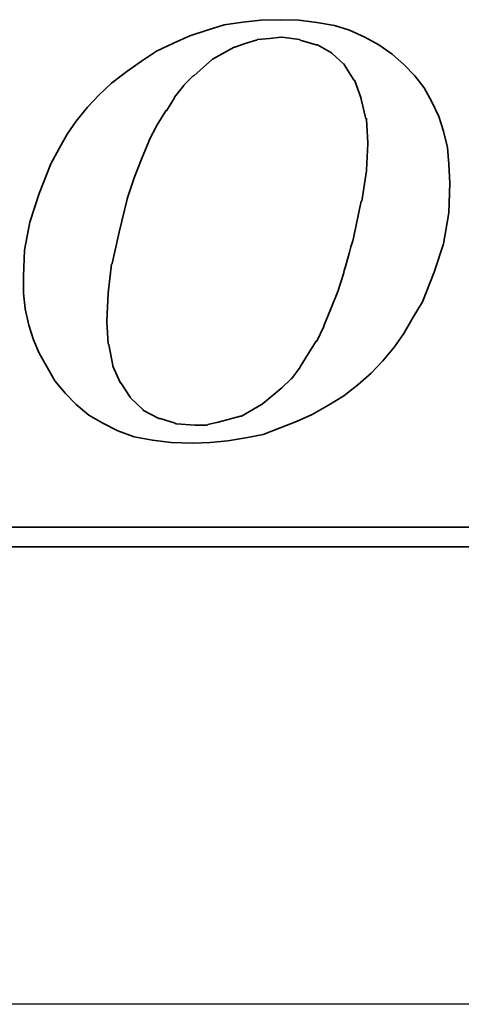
# Model space of a CAD drawing. Extents: x 384 to 530, y 258 to 355.
# Tile 57 of 62: x 505.87 to 507.29, y 315.4 to 318.57. Entities that reach past the tile are written whole.
import ezdxf

# ---------------------------------------------------------------- set-up
doc = ezdxf.new("R2010")
doc.units = 0
doc.header["$LTSCALE"] = 2
doc.header["$MEASUREMENT"] = 0
doc.layers.get('0').update_dxf_attribs({"linetype": 'CONTINUOUS'})

msp = doc.modelspace()

# ---------------------------------------------------------------- linework, layer by layer
msp.add_line((520.8904, 315.3959), (473.5904, 315.3959))
at = {"lineweight": 35}
for points, knots in [([(506.0162, 317.3672), (506.0162, 317.3672), (506.0504, 317.3315), (506.0504, 317.3315), (506.0504, 317.3315), (506.0504, 317.3315), (506.0916, 317.2975), (506.0916, 317.2975), (506.0916, 317.2975), (506.0916, 317.2975), (506.1367, 317.2714), (506.1367, 317.2714), (506.1367, 317.2714), (506.1367, 317.2714), (506.1857, 317.2467), (506.1857, 317.2467), (506.1857, 317.2467), (506.1857, 317.2467), (506.2383, 317.2279), (506.2383, 317.2279), (506.2383, 317.2279), (506.2383, 317.2279), (506.2967, 317.2165), (506.2967, 317.2165), (506.2967, 317.2165), (506.2967, 317.2165), (506.3571, 317.2091), (506.3571, 317.2091), (506.3571, 317.2091), (506.3571, 317.2091), (506.4266, 317.2071), (506.4266, 317.2071), (506.4266, 317.2071), (506.4266, 317.2071), (506.4831, 317.2091), (506.4831, 317.2091), (506.4831, 317.2091), (506.4831, 317.2091), (506.5396, 317.2149), (506.5396, 317.2149), (506.5396, 317.2149), (506.5396, 317.2149), (506.598, 317.2242), (506.598, 317.2242), (506.598, 317.2242), (506.598, 317.2242), (506.6545, 317.2353), (506.6545, 317.2353), (506.6545, 317.2353), (506.6545, 317.2353), (506.7091, 317.2561), (506.7091, 317.2561), (506.7091, 317.2561), (506.7091, 317.2561), (506.7616, 317.2769), (506.7616, 317.2769), (506.7616, 317.2769), (506.7616, 317.2769), (506.8126, 317.2997), (506.8126, 317.2997), (506.8126, 317.2997), (506.8126, 317.2997), (506.8652, 317.3295), (506.8652, 317.3295), (506.8652, 317.3295), (506.8652, 317.3295), (506.9142, 317.3597), (506.9142, 317.3597), (506.9142, 317.3597), (506.9142, 317.3597), (506.9593, 317.3954), (506.9593, 317.3954), (506.9593, 317.3954), (506.9593, 317.3954), (507.0027, 317.4331), (507.0027, 317.4331), (507.0027, 317.4331), (507.0027, 317.4331), (507.0402, 317.4725), (507.0402, 317.4725), (507.0402, 317.4725), (507.0402, 317.4725), (507.0778, 317.5178), (507.0778, 317.5178), (507.0778, 317.5178), (507.0778, 317.5178), (507.108, 317.561), (507.108, 317.561), (507.108, 317.561), (507.108, 317.561), (507.1382, 317.6139), (507.1382, 317.6139), (507.1382, 317.6139), (507.1382, 317.6139), (507.1684, 317.663), (507.1684, 317.663), (507.1684, 317.663), (507.1684, 317.663), (507.2061, 317.7589), (507.2061, 317.7589), (507.2061, 317.7589), (507.2061, 317.7589), (507.2361, 317.8509), (507.2361, 317.8509), (507.2361, 317.8509), (507.2361, 317.8509), (507.2532, 317.9509), (507.2532, 317.9509), (507.2532, 317.9509), (507.2532, 317.9509), (507.2567, 318.0466), (507.2567, 318.0466), (507.2567, 318.0466), (507.2567, 318.0466), (507.2532, 318.1071), (507.2532, 318.1071), (507.2532, 318.1071), (507.2532, 318.1071), (507.2493, 318.1616), (507.2493, 318.1616), (507.2493, 318.1616), (507.2493, 318.1616), (507.2361, 318.2142), (507.2361, 318.2142), (507.2361, 318.2142), (507.2361, 318.2142), (507.221, 318.2612), (507.221, 318.2612), (507.221, 318.2612), (507.221, 318.2612), (507.1983, 318.3083), (507.1983, 318.3083), (507.1983, 318.3083), (507.1983, 318.3083), (507.1739, 318.3536), (507.1739, 318.3536), (507.1739, 318.3536), (507.1739, 318.3536), (507.1437, 318.393), (507.1437, 318.393), (507.1437, 318.393), (507.1437, 318.393), (507.108, 318.4289), (507.108, 318.4289), (507.108, 318.4289), (507.108, 318.4289), (507.0704, 318.4629), (507.0704, 318.4629), (507.0704, 318.4629), (507.0704, 318.4629), (507.027, 318.4931), (507.027, 318.4931), (507.027, 318.4931), (507.027, 318.4931), (506.9819, 318.5174), (506.9819, 318.5174), (506.9819, 318.5174), (506.9819, 318.5174), (506.9331, 318.54), (506.9331, 318.54), (506.9331, 318.54), (506.9331, 318.54), (506.884, 318.5551), (506.884, 318.5551), (506.884, 318.5551), (506.884, 318.5551), (506.8275, 318.5645), (506.8275, 318.5645), (506.8275, 318.5645), (506.8275, 318.5645), (506.7691, 318.5719), (506.7691, 318.5719), (506.7691, 318.5719), (506.7691, 318.5719), (506.7091, 318.5739), (506.7091, 318.5739), (506.7091, 318.5739), (506.7091, 318.5739), (506.6471, 318.5719), (506.6471, 318.5719), (506.6471, 318.5719), (506.6471, 318.5719), (506.5886, 318.5664), (506.5886, 318.5664), (506.5886, 318.5664), (506.5886, 318.5664), (506.5282, 318.557), (506.5282, 318.557), (506.5282, 318.557), (506.5282, 318.557), (506.4739, 318.54), (506.4739, 318.54), (506.4739, 318.54), (506.4739, 318.54), (506.4172, 318.5213), (506.4172, 318.5213), (506.4172, 318.5213), (506.4172, 318.5213), (506.3646, 318.4986), (506.3646, 318.4986), (506.3646, 318.4986), (506.3646, 318.4986), (506.3101, 318.4723), (506.3101, 318.4723), (506.3101, 318.4723), (506.3101, 318.4723), (506.261, 318.4401), (506.261, 318.4401), (506.261, 318.4401), (506.261, 318.4401), (506.214, 318.4064), (506.214, 318.4064), (506.214, 318.4064), (506.214, 318.4064), (506.1649, 318.3687), (506.1649, 318.3687), (506.1649, 318.3687), (506.1649, 318.3687), (506.1253, 318.3311), (506.1253, 318.3311), (506.1253, 318.3311), (506.1253, 318.3311), (506.0876, 318.2914), (506.0876, 318.2914), (506.0876, 318.2914), (506.0876, 318.2914), (506.0504, 318.2463), (506.0504, 318.2463), (506.0504, 318.2463), (506.0504, 318.2463), (506.0221, 318.2049), (506.0221, 318.2049), (506.0221, 318.2049), (506.0221, 318.2049), (505.9954, 318.1577), (505.9954, 318.1577), (505.9954, 318.1577), (505.9954, 318.1577), (505.9694, 318.109), (505.9694, 318.109), (505.9694, 318.109), (505.9694, 318.109), (505.9315, 318.0129), (505.9315, 318.0129), (505.9315, 318.0129), (505.9315, 318.0129), (505.9013, 317.9205), (505.9013, 317.9205), (505.9013, 317.9205), (505.9013, 317.9205), (505.8844, 317.8305), (505.8844, 317.8305), (505.8844, 317.8305), (505.8844, 317.8305), (505.8809, 317.7457), (505.8809, 317.7457), (505.8809, 317.7457), (505.8809, 317.7457), (505.8809, 317.6912), (505.8809, 317.6912), (505.8809, 317.6912), (505.8809, 317.6912), (505.8864, 317.6402), (505.8864, 317.6402), (505.8864, 317.6402), (505.8864, 317.6402), (505.8978, 317.5876), (505.8978, 317.5876), (505.8978, 317.5876), (505.8978, 317.5876), (505.9127, 317.5404), (505.9127, 317.5404), (505.9127, 317.5404), (505.9127, 317.5404), (505.9315, 317.4972), (505.9315, 317.4972), (505.9315, 317.4972), (505.9315, 317.4972), (505.958, 317.4499), (505.958, 317.4499), (505.958, 317.4499), (505.958, 317.4499), (505.9823, 317.4087), (505.9823, 317.4087), (505.9823, 317.4087), (505.9823, 317.4087), (506.0162, 317.3672), (506.0162, 317.3672)], [0, 0, 0, 0, 0.013889, 0.013889, 0.013889, 0.013889, 0.027778, 0.027778, 0.027778, 0.027778, 0.041667, 0.041667, 0.041667, 0.041667, 0.055556, 0.055556, 0.055556, 0.055556, 0.069444, 0.069444, 0.069444, 0.069444, 0.083333, 0.083333, 0.083333, 0.083333, 0.097222, 0.097222, 0.097222, 0.097222, 0.111111, 0.111111, 0.111111, 0.111111, 0.125, 0.125, 0.125, 0.125, 0.138889, 0.138889, 0.138889, 0.138889, 0.152778, 0.152778, 0.152778, 0.152778, 0.166667, 0.166667, 0.166667, 0.166667, 0.180556, 0.180556, 0.180556, 0.180556, 0.194444, 0.194444, 0.194444, 0.194444, 0.208333, 0.208333, 0.208333, 0.208333, 0.222222, 0.222222, 0.222222, 0.222222, 0.236111, 0.236111, 0.236111, 0.236111, 0.25, 0.25, 0.25, 0.25, 0.263889, 0.263889, 0.263889, 0.263889, 0.277778, 0.277778, 0.277778, 0.277778, 0.291667, 0.291667, 0.291667, 0.291667, 0.305556, 0.305556, 0.305556, 0.305556, 0.319444, 0.319444, 0.319444, 0.319444, 0.333333, 0.333333, 0.333333, 0.333333, 0.347222, 0.347222, 0.347222, 0.347222, 0.361111, 0.361111, 0.361111, 0.361111, 0.375, 0.375, 0.375, 0.375, 0.388889, 0.388889, 0.388889, 0.388889, 0.402778, 0.402778, 0.402778, 0.402778, 0.416667, 0.416667, 0.416667, 0.416667, 0.430556, 0.430556, 0.430556, 0.430556, 0.444444, 0.444444, 0.444444, 0.444444, 0.458333, 0.458333, 0.458333, 0.458333, 0.472222, 0.472222, 0.472222, 0.472222, 0.486111, 0.486111, 0.486111, 0.486111, 0.5, 0.5, 0.5, 0.5, 0.513889, 0.513889, 0.513889, 0.513889, 0.527778, 0.527778, 0.527778, 0.527778, 0.541667, 0.541667, 0.541667, 0.541667, 0.555556, 0.555556, 0.555556, 0.555556, 0.569444, 0.569444, 0.569444, 0.569444, 0.583333, 0.583333, 0.583333, 0.583333, 0.597222, 0.597222, 0.597222, 0.597222, 0.611111, 0.611111, 0.611111, 0.611111, 0.625, 0.625, 0.625, 0.625, 0.638889, 0.638889, 0.638889, 0.638889, 0.652778, 0.652778, 0.652778, 0.652778, 0.666667, 0.666667, 0.666667, 0.666667, 0.680556, 0.680556, 0.680556, 0.680556, 0.694444, 0.694444, 0.694444, 0.694444, 0.708333, 0.708333, 0.708333, 0.708333, 0.722222, 0.722222, 0.722222, 0.722222, 0.736111, 0.736111, 0.736111, 0.736111, 0.75, 0.75, 0.75, 0.75, 0.763889, 0.763889, 0.763889, 0.763889, 0.777778, 0.777778, 0.777778, 0.777778, 0.791667, 0.791667, 0.791667, 0.791667, 0.805556, 0.805556, 0.805556, 0.805556, 0.819444, 0.819444, 0.819444, 0.819444, 0.833333, 0.833333, 0.833333, 0.833333, 0.847222, 0.847222, 0.847222, 0.847222, 0.861111, 0.861111, 0.861111, 0.861111, 0.875, 0.875, 0.875, 0.875, 0.888889, 0.888889, 0.888889, 0.888889, 0.902778, 0.902778, 0.902778, 0.902778, 0.916667, 0.916667, 0.916667, 0.916667, 0.930556, 0.930556, 0.930556, 0.930556, 0.944444, 0.944444, 0.944444, 0.944444, 0.958333, 0.958333, 0.958333, 0.958333, 0.972222, 0.972222, 0.972222, 0.972222, 0.986111, 0.986111, 0.986111, 0.986111, 1, 1, 1, 1]), ([(506.2157, 317.996), (506.2157, 317.996), (506.2383, 318.0639), (506.2383, 318.0639), (506.2383, 318.0639), (506.2383, 318.0639), (506.261, 318.1241), (506.261, 318.1241), (506.261, 318.1241), (506.261, 318.1241), (506.2854, 318.1804), (506.2854, 318.1804), (506.2854, 318.1804), (506.2854, 318.1804), (506.2854, 318.1824), (506.2854, 318.1824), (506.2854, 318.1824), (506.2854, 318.1824), (506.3116, 318.2349), (506.3116, 318.2349), (506.3116, 318.2349), (506.3116, 318.2349), (506.3399, 318.2801), (506.3399, 318.2801), (506.3399, 318.2801), (506.3399, 318.2801), (506.3418, 318.2801), (506.3418, 318.2801), (506.3418, 318.2801), (506.3418, 318.2801), (506.3681, 318.3214), (506.3681, 318.3214), (506.3681, 318.3214), (506.3681, 318.3214), (506.3681, 318.3234), (506.3681, 318.3234), (506.3681, 318.3234), (506.3681, 318.3234), (506.3985, 318.3613), (506.3985, 318.3613), (506.3985, 318.3613), (506.3985, 318.3613), (506.3985, 318.3628), (506.3985, 318.3628), (506.3985, 318.3628), (506.3985, 318.3628), (506.4285, 318.393), (506.4285, 318.393), (506.4285, 318.393), (506.4285, 318.393), (506.4305, 318.393), (506.4305, 318.393), (506.4305, 318.393), (506.4305, 318.393), (506.4905, 318.446), (506.4905, 318.446), (506.4905, 318.446), (506.4905, 318.446), (506.4925, 318.4476), (506.4925, 318.4476), (506.4925, 318.4476), (506.4925, 318.4476), (506.5604, 318.4852), (506.5604, 318.4852), (506.5604, 318.4852), (506.5604, 318.4852), (506.5623, 318.4852), (506.5623, 318.4852), (506.5623, 318.4852), (506.5623, 318.4852), (506.5961, 318.4966), (506.5961, 318.4966), (506.5961, 318.4966), (506.5961, 318.4966), (506.6318, 318.508), (506.6318, 318.508), (506.6318, 318.508), (506.6318, 318.508), (506.6337, 318.508), (506.6337, 318.508), (506.6337, 318.508), (506.6337, 318.508), (506.6357, 318.51), (506.6357, 318.51), (506.6357, 318.51), (506.6357, 318.51), (506.6749, 318.5135), (506.6749, 318.5135), (506.6749, 318.5135), (506.6749, 318.5135), (506.7126, 318.5174), (506.7126, 318.5174), (506.7126, 318.5174), (506.7126, 318.5174), (506.7145, 318.5174), (506.7145, 318.5174), (506.7145, 318.5174), (506.7145, 318.5174), (506.7712, 318.51), (506.7712, 318.51), (506.7712, 318.51), (506.7712, 318.51), (506.773, 318.508), (506.773, 318.508), (506.773, 318.508), (506.773, 318.508), (506.8256, 318.4931), (506.8256, 318.4931), (506.8256, 318.4931), (506.8256, 318.4931), (506.8275, 318.4931), (506.8275, 318.4931), (506.8275, 318.4931), (506.8275, 318.4931), (506.8293, 318.4931), (506.8293, 318.4931), (506.8293, 318.4931), (506.8293, 318.4931), (506.8746, 318.4664), (506.8746, 318.4664), (506.8746, 318.4664), (506.8746, 318.4664), (506.8766, 318.4648), (506.8766, 318.4648), (506.8766, 318.4648), (506.8766, 318.4648), (506.9142, 318.4307), (506.9142, 318.4307), (506.9142, 318.4307), (506.9142, 318.4307), (506.9162, 318.4289), (506.9162, 318.4289), (506.9162, 318.4289), (506.9162, 318.4289), (506.9162, 318.427), (506.9162, 318.427), (506.9162, 318.427), (506.9162, 318.427), (506.9482, 318.3779), (506.9482, 318.3779), (506.9482, 318.3779), (506.9482, 318.3779), (506.9499, 318.3779), (506.9499, 318.3779), (506.9499, 318.3779), (506.9499, 318.3779), (506.9499, 318.3762), (506.9499, 318.3762), (506.9499, 318.3762), (506.9499, 318.3762), (506.9707, 318.3197), (506.9707, 318.3197), (506.9707, 318.3197), (506.9707, 318.3197), (506.9707, 318.3177), (506.9707, 318.3177), (506.9707, 318.3177), (506.9707, 318.3177), (506.9856, 318.254), (506.9856, 318.254), (506.9856, 318.254), (506.9856, 318.254), (506.9876, 318.254), (506.9876, 318.254), (506.9876, 318.254), (506.9876, 318.254), (506.9876, 318.2518), (506.9876, 318.2518), (506.9876, 318.2518), (506.9876, 318.2518), (506.9915, 318.1765), (506.9915, 318.1765), (506.9915, 318.1765), (506.9915, 318.1765), (506.9915, 318.1747), (506.9915, 318.1747), (506.9915, 318.1747), (506.9915, 318.1747), (506.9876, 318.0882), (506.9876, 318.0882), (506.9876, 318.0882), (506.9876, 318.0882), (506.9876, 318.0863), (506.9876, 318.0863), (506.9876, 318.0863), (506.9876, 318.0863), (506.9725, 317.9886), (506.9725, 317.9886), (506.9725, 317.9886), (506.9725, 317.9886), (506.9707, 317.9886), (506.9707, 317.9886), (506.9707, 317.9886), (506.9707, 317.9886), (506.9482, 317.8791), (506.9482, 317.8791), (506.9482, 317.8791), (506.9482, 317.8791), (506.9142, 317.7589), (506.9142, 317.7589), (506.9142, 317.7589), (506.9142, 317.7589), (506.9142, 317.7567), (506.9142, 317.7567), (506.9142, 317.7567), (506.9142, 317.7567), (506.8954, 317.6967), (506.8954, 317.6967), (506.8954, 317.6967), (506.8954, 317.6967), (506.8726, 317.6402), (506.8726, 317.6402), (506.8726, 317.6402), (506.8726, 317.6402), (506.8503, 317.5857), (506.8503, 317.5857), (506.8503, 317.5857), (506.8503, 317.5857), (506.8503, 317.5837), (506.8503, 317.5837), (506.8503, 317.5837), (506.8503, 317.5837), (506.8275, 317.5366), (506.8275, 317.5366), (506.8275, 317.5366), (506.8275, 317.5366), (506.8256, 317.5366), (506.8256, 317.5366), (506.8256, 317.5366), (506.8256, 317.5366), (506.7993, 317.4952), (506.7993, 317.4952), (506.7993, 317.4952), (506.7993, 317.4952), (506.773, 317.4539), (506.773, 317.4539), (506.773, 317.4539), (506.773, 317.4539), (506.773, 317.4519), (506.773, 317.4519), (506.773, 317.4519), (506.773, 317.4519), (506.7467, 317.4162), (506.7467, 317.4162), (506.7467, 317.4162), (506.7467, 317.4162), (506.7448, 317.4142), (506.7448, 317.4142), (506.7448, 317.4142), (506.7448, 317.4142), (506.7145, 317.386), (506.7145, 317.386), (506.7145, 317.386), (506.7145, 317.386), (506.6508, 317.3332), (506.6508, 317.3332), (506.6508, 317.3332), (506.6508, 317.3332), (506.6486, 317.3315), (506.6486, 317.3315), (506.6486, 317.3315), (506.6486, 317.3315), (506.5847, 317.2938), (506.5847, 317.2938), (506.5847, 317.2938), (506.5847, 317.2938), (506.5827, 317.2938), (506.5827, 317.2938), (506.5827, 317.2938), (506.5827, 317.2938), (506.5812, 317.2938), (506.5812, 317.2938), (506.5812, 317.2938), (506.5812, 317.2938), (506.5094, 317.275), (506.5094, 317.275), (506.5094, 317.275), (506.5094, 317.275), (506.4756, 317.2673), (506.4756, 317.2673), (506.4756, 317.2673), (506.4756, 317.2673), (506.4739, 317.2655), (506.4739, 317.2655), (506.4739, 317.2655), (506.4739, 317.2655), (506.4717, 317.2655), (506.4717, 317.2655), (506.4717, 317.2655), (506.4717, 317.2655), (506.434, 317.2655), (506.434, 317.2655), (506.434, 317.2655), (506.434, 317.2655), (506.374, 317.2693), (506.374, 317.2693), (506.374, 317.2693), (506.374, 317.2693), (506.3721, 317.2693), (506.3721, 317.2693), (506.3721, 317.2693), (506.3721, 317.2693), (506.3701, 317.2714), (506.3701, 317.2714), (506.3701, 317.2714), (506.3701, 317.2714), (506.3213, 317.2863), (506.3213, 317.2863), (506.3213, 317.2863), (506.3213, 317.2863), (506.3195, 317.2863), (506.3195, 317.2863), (506.3195, 317.2863), (506.3195, 317.2863), (506.3175, 317.2863), (506.3175, 317.2863), (506.3175, 317.2863), (506.3175, 317.2863), (506.2685, 317.3126), (506.2685, 317.3126), (506.2685, 317.3126), (506.2685, 317.3126), (506.2667, 317.3146), (506.2667, 317.3146), (506.2667, 317.3146), (506.2667, 317.3146), (506.2273, 317.3522), (506.2273, 317.3522), (506.2273, 317.3522), (506.2273, 317.3522), (506.2251, 317.3542), (506.2251, 317.3542), (506.2251, 317.3542), (506.2251, 317.3542), (506.2251, 317.3558), (506.2251, 317.3558), (506.2251, 317.3558), (506.2251, 317.3558), (506.1951, 317.4013), (506.1951, 317.4013), (506.1951, 317.4013), (506.1951, 317.4013), (506.1932, 317.4013), (506.1932, 317.4013), (506.1932, 317.4013), (506.1932, 317.4013), (506.1932, 317.4029), (506.1932, 317.4029), (506.1932, 317.4029), (506.1932, 317.4029), (506.1688, 317.4558), (506.1688, 317.4558), (506.1688, 317.4558), (506.1688, 317.4558), (506.1688, 317.4578), (506.1688, 317.4578), (506.1688, 317.4578), (506.1688, 317.4578), (506.1557, 317.5253), (506.1557, 317.5253), (506.1557, 317.5253), (506.1557, 317.5253), (506.1535, 317.5272), (506.1535, 317.5272), (506.1535, 317.5272), (506.1535, 317.5272), (506.15, 317.5986), (506.15, 317.5986), (506.15, 317.5986), (506.15, 317.5986), (506.15, 317.6006), (506.15, 317.6006), (506.15, 317.6006), (506.15, 317.6006), (506.1535, 317.6912), (506.1535, 317.6912), (506.1535, 317.6912), (506.1535, 317.6912), (506.1649, 317.785), (506.1649, 317.785), (506.1649, 317.785), (506.1649, 317.785), (506.1669, 317.7869), (506.1669, 317.7869), (506.1669, 317.7869), (506.1669, 317.7869), (506.1894, 317.8885), (506.1894, 317.8885), (506.1894, 317.8885), (506.1894, 317.8885), (506.2157, 317.9941), (506.2157, 317.9941), (506.2157, 317.9941), (506.2157, 317.9941), (506.2157, 317.996), (506.2157, 317.996)], [0, 0, 0, 0, 0.010101, 0.010101, 0.010101, 0.010101, 0.020202, 0.020202, 0.020202, 0.020202, 0.030303, 0.030303, 0.030303, 0.030303, 0.040404, 0.040404, 0.040404, 0.040404, 0.050505, 0.050505, 0.050505, 0.050505, 0.060606, 0.060606, 0.060606, 0.060606, 0.070707, 0.070707, 0.070707, 0.070707, 0.080808, 0.080808, 0.080808, 0.080808, 0.090909, 0.090909, 0.090909, 0.090909, 0.10101, 0.10101, 0.10101, 0.10101, 0.111111, 0.111111, 0.111111, 0.111111, 0.121212, 0.121212, 0.121212, 0.121212, 0.131313, 0.131313, 0.131313, 0.131313, 0.141414, 0.141414, 0.141414, 0.141414, 0.151515, 0.151515, 0.151515, 0.151515, 0.161616, 0.161616, 0.161616, 0.161616, 0.171717, 0.171717, 0.171717, 0.171717, 0.181818, 0.181818, 0.181818, 0.181818, 0.191919, 0.191919, 0.191919, 0.191919, 0.20202, 0.20202, 0.20202, 0.20202, 0.212121, 0.212121, 0.212121, 0.212121, 0.222222, 0.222222, 0.222222, 0.222222, 0.232323, 0.232323, 0.232323, 0.232323, 0.242424, 0.242424, 0.242424, 0.242424, 0.252525, 0.252525, 0.252525, 0.252525, 0.262626, 0.262626, 0.262626, 0.262626, 0.272727, 0.272727, 0.272727, 0.272727, 0.282828, 0.282828, 0.282828, 0.282828, 0.292929, 0.292929, 0.292929, 0.292929, 0.30303, 0.30303, 0.30303, 0.30303, 0.313131, 0.313131, 0.313131, 0.313131, 0.323232, 0.323232, 0.323232, 0.323232, 0.333333, 0.333333, 0.333333, 0.333333, 0.343434, 0.343434, 0.343434, 0.343434, 0.353535, 0.353535, 0.353535, 0.353535, 0.363636, 0.363636, 0.363636, 0.363636, 0.373737, 0.373737, 0.373737, 0.373737, 0.383838, 0.383838, 0.383838, 0.383838, 0.393939, 0.393939, 0.393939, 0.393939, 0.40404, 0.40404, 0.40404, 0.40404, 0.414141, 0.414141, 0.414141, 0.414141, 0.424242, 0.424242, 0.424242, 0.424242, 0.434343, 0.434343, 0.434343, 0.434343, 0.444444, 0.444444, 0.444444, 0.444444, 0.454545, 0.454545, 0.454545, 0.454545, 0.464646, 0.464646, 0.464646, 0.464646, 0.474747, 0.474747, 0.474747, 0.474747, 0.484848, 0.484848, 0.484848, 0.484848, 0.494949, 0.494949, 0.494949, 0.49495, 0.505051, 0.505051, 0.505051, 0.505051, 0.515152, 0.515152, 0.515152, 0.515152, 0.525253, 0.525253, 0.525253, 0.525253, 0.535354, 0.535354, 0.535354, 0.535354, 0.545455, 0.545455, 0.545455, 0.545455, 0.555556, 0.555556, 0.555556, 0.555556, 0.565657, 0.565657, 0.565657, 0.565657, 0.575758, 0.575758, 0.575758, 0.575758, 0.585859, 0.585859, 0.585859, 0.585859, 0.59596, 0.59596, 0.59596, 0.59596, 0.606061, 0.606061, 0.606061, 0.606061, 0.616162, 0.616162, 0.616162, 0.616162, 0.626263, 0.626263, 0.626263, 0.626263, 0.636364, 0.636364, 0.636364, 0.636364, 0.646465, 0.646465, 0.646465, 0.646465, 0.656566, 0.656566, 0.656566, 0.656566, 0.666667, 0.666667, 0.666667, 0.666667, 0.676768, 0.676768, 0.676768, 0.676768, 0.686869, 0.686869, 0.686869, 0.686869, 0.69697, 0.69697, 0.69697, 0.69697, 0.707071, 0.707071, 0.707071, 0.707071, 0.717172, 0.717172, 0.717172, 0.717172, 0.727273, 0.727273, 0.727273, 0.727273, 0.737374, 0.737374, 0.737374, 0.737374, 0.747475, 0.747475, 0.747475, 0.747475, 0.757576, 0.757576, 0.757576, 0.757576, 0.767677, 0.767677, 0.767677, 0.767677, 0.777778, 0.777778, 0.777778, 0.777778, 0.787879, 0.787879, 0.787879, 0.787879, 0.79798, 0.79798, 0.79798, 0.79798, 0.808081, 0.808081, 0.808081, 0.808081, 0.818182, 0.818182, 0.818182, 0.818182, 0.828283, 0.828283, 0.828283, 0.828283, 0.838384, 0.838384, 0.838384, 0.838384, 0.848485, 0.848485, 0.848485, 0.848485, 0.858586, 0.858586, 0.858586, 0.858586, 0.868687, 0.868687, 0.868687, 0.868687, 0.878788, 0.878788, 0.878788, 0.878788, 0.888889, 0.888889, 0.888889, 0.888889, 0.89899, 0.89899, 0.89899, 0.89899, 0.909091, 0.909091, 0.909091, 0.909091, 0.919192, 0.919192, 0.919192, 0.919192, 0.929293, 0.929293, 0.929293, 0.929293, 0.939394, 0.939394, 0.939394, 0.939394, 0.949495, 0.949495, 0.949495, 0.949495, 0.959596, 0.959596, 0.959596, 0.959596, 0.969697, 0.969697, 0.969697, 0.969697, 0.979798, 0.979798, 0.979798, 0.979798, 0.989899, 0.989899, 0.989899, 0.989899, 1, 1, 1, 1]), ([(509.1635, 317.1714), (509.1635, 317.1714), (509.1635, 316.9511), (509.1635, 316.9511), (509.1635, 316.9511), (509.1635, 316.9511), (509.1635, 316.936), (509.1635, 316.936), (509.1635, 316.936), (509.1635, 316.936), (509.1484, 316.936), (509.1484, 316.936), (509.1484, 316.936), (509.1484, 316.936), (496.2772, 316.936), (496.2772, 316.936), (496.2772, 316.936), (496.2772, 316.936), (496.2772, 316.8721), (496.2772, 316.8721), (496.2772, 316.8721), (496.2772, 316.8721), (509.7114, 316.8721), (509.7114, 316.8721), (509.7114, 316.8721), (509.7114, 316.8721), (509.1635, 317.1714), (509.1635, 317.1714)], [0, 0, 0, 0, 0.142857, 0.142857, 0.142857, 0.142857, 0.285714, 0.285714, 0.285714, 0.285714, 0.428571, 0.428571, 0.428571, 0.428571, 0.571429, 0.571429, 0.571429, 0.571429, 0.714286, 0.714286, 0.714286, 0.714286, 0.857143, 0.857143, 0.857143, 0.857143, 1, 1, 1, 1])]:
    msp.add_open_spline(points, degree=3, knots=knots, dxfattribs=at)

doc.saveas('drawing.dxf')
